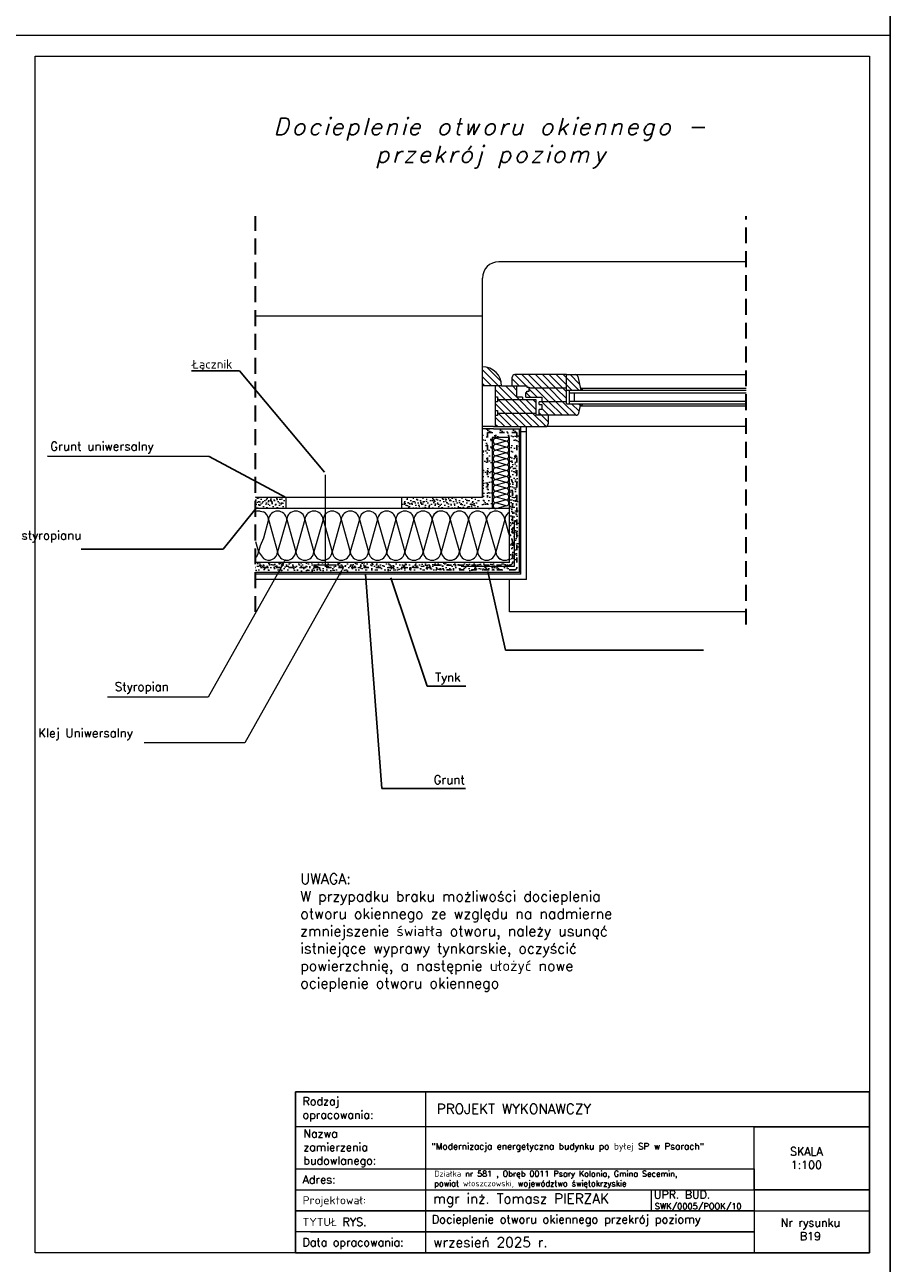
# Model space of a CAD drawing. Header units: millimetres. Extents: x 107252 to 132489, y 44218 to 60710.
# Tile 63 of 72: x 128314 to 130389, y 50133 to 53103. Entities that reach past the tile are written whole.
import ezdxf

# ---------------------------------------------------------------- set-up
doc = ezdxf.new("R2010")
doc.units = ezdxf.units.MM
for name, pattern in [('ACAD_ISO02W100', [15, 12, -3]), ('ACAD_ISO03W100', [30, 12, -18]), ('DASHED', [19.05, 12.7, -6.35])]:
    doc.linetypes.add(name, pattern=pattern)
for name, color, linetype, lineweight in [('cienka', 3, 'Continuous', 18), ('Kreskowanie', 7, 'Continuous', 9), ('opis', 251, 'Continuous', 15), ('opisy', 4, 'Continuous', 18), ('przerywa', 100, 'ACAD_ISO02W100', 5), ('PRZERYWANA', 2, 'DASHED', 30), ('siatka', 30, 'ACAD_ISO03W100', 25), ('wypełnienie', 130, 'Continuous', 0)]:
    doc.layers.add(name, color=color, linetype=linetype, lineweight=lineweight)
doc.styles.add('DETAL', font='simplex.shx', dxfattribs={"height": 5})
doc.styles.add('KASIA', font='romans.shx', dxfattribs={"height": 20})
doc.styles.get("Standard").update_dxf_attribs({"font": 'GOTHIC.TTF'})
doc.styles.add('tekst', font='segoeui.ttf', dxfattribs={"height": 20})
doc.dimstyles.new('ISO-25', dxfattribs={"dimtxt": 2.5, "dimasz": 2.5, "dimexe": 1.25, "dimexo": 0.625, "dimtad": 1, "dimtxsty": 'Standard', "dimcen": 2.5, "dimadec": 0, "dimazin": 0, "dimtfac": 1, "dimtmove": 0, "dimatfit": 3, "dimfxl": 1, "dimarcsym": 0})
pattern_1 = [(37.5, (124823.357, 51501.902), (-0.62401, 19.087116), [0, -15.05712, 0, -16.8402, 0, -16.09725]), (7.5, (124823.357, 51501.902), (17.53141, 27.95618), [0, -8.12292, 0, -13.57122, 0, -5.20065]), (327.5, (124811.173, 51501.902), (30.8487, 0.05605), [0, -4.953, 0, -17.8308, 0, -23.2791]), (317.5, (124811.173, 51501.902), (29.7787, 8.69424), [0, -2.4765, 0, -11.68908, 0, -13.3731])]
pattern_2 = [(45, (131454.602, 49402.4135), (8.75575, -2.918583), [0, -8.255])]
pattern_3 = [(315, (124823.357, 51501.902), (8.27315, 8.27315), [])]

msp = doc.modelspace()

# ---------------------------------------------------------------- hatches: boundary and pattern name
at = {"layer": 'cienka', "true_color": 0x000000}
h = msp.add_hatch(dxfattribs=at)
h.set_pattern_fill('AR-SAND', color=18, scale=0.39, style=0)
h.set_pattern_definition(pattern_1)
h.paths.add_polyline_path([(129499.55, 52070.462), (129476.15, 52070.462), (129476.15, 52113.127), (129434.55, 52113.127), (129434.55, 51942.811), (129410.984, 51942.811), (129410.984, 51968.811), (129411.15, 51968.811), (129411.15, 52070.812), (129411.15, 52133.927), (129437.15, 52133.927), (129499.55, 52133.927)])
at = {"layer": 'cienka', "lineweight": 20, "true_color": 0x000000}
h = msp.add_hatch(dxfattribs=at)
h.set_pattern_fill('DOTS', color=18, scale=5.2, angle=315, style=0)
h.set_pattern_definition([(45, (127274.8845, 56481.213), (8.75575, -2.918583), [0, -8.255])])
h.paths.add_polyline_path([(129476.15, 51812.811), (129476.15, 52070.812), (129495.65, 52070.812), (129495.65, 51812.811)])
at = {"layer": 'cienka', "true_color": 0x000000}
h = msp.add_hatch(dxfattribs=at)
h.set_pattern_fill('AR-SAND', color=18, scale=0.39, style=0)
h.set_pattern_definition(pattern_1)
h.paths.add_polyline_path([(129476.15, 51812.811), (129476.15, 52070.812), (129495.65, 52070.812), (129495.65, 51812.811)])
at = {"layer": 'cienka', "lineweight": 20, "true_color": 0x000000}
h = msp.add_hatch(dxfattribs=at)
h.set_pattern_fill('DOTS', color=18, scale=5.2, angle=315, style=0)
h.set_pattern_definition(pattern_2)
edge = h.paths.add_edge_path()
edge.add_line((128867.158, 51943.142), (128867.158, 51968.991))
edge.add_line((128867.158, 51968.991), (128927.519, 51968.991))
edge.add_arc((128925.604, 51956.094), 13.038, -83.441068, 81.554213, ccw=False)
edge.add_line((128927.093, 51943.142), (128867.158, 51943.142))
at = {"layer": 'cienka', "true_color": 0x000000}
h = msp.add_hatch(dxfattribs=at)
h.set_pattern_fill('AR-SAND', color=18, scale=0.39, style=0)
h.set_pattern_definition(pattern_1)
edge = h.paths.add_edge_path()
edge.add_line((128867.158, 51943.142), (128867.158, 51968.991))
edge.add_line((128867.158, 51968.991), (128927.519, 51968.991))
edge.add_arc((128925.604, 51956.094), 13.038, -83.441068, 81.554213, ccw=False)
edge.add_line((128927.093, 51943.142), (128867.158, 51943.142))
at = {"layer": 'cienka', "lineweight": 20, "true_color": 0x000000}
h = msp.add_hatch(dxfattribs=at)
h.set_pattern_fill('DOTS', color=18, scale=5.2, angle=315, style=0)
h.set_pattern_definition(pattern_2)
h.paths.add_polyline_path([(129397.392, 51968.811, -0.70087111), (129396.378, 51942.811), (129228.648, 51942.811, -0.72327724), (129227.493, 51968.811)])
at = {"layer": 'cienka', "true_color": 0x000000}
h = msp.add_hatch(dxfattribs=at)
h.set_pattern_fill('AR-SAND', color=18, scale=0.39, style=0)
h.set_pattern_definition(pattern_1)
h.paths.add_polyline_path([(129397.392, 51968.811, -0.70087111), (129396.378, 51942.811), (129228.648, 51942.811, -0.72327724), (129227.493, 51968.811)])
at = {"layer": 'cienka', "lineweight": 20, "true_color": 0x000000}
h = msp.add_hatch(dxfattribs=at)
h.set_pattern_fill('DOTS', color=18, scale=5.2, angle=315, style=0)
h.set_pattern_definition(pattern_2)
h.paths.add_polyline_path([(128867.158, 51793.311), (128867.158, 51812.811), (129484.073, 51812.811), (129482.946, 51793.311)])
at = {"layer": 'cienka', "true_color": 0x000000}
h = msp.add_hatch(dxfattribs=at)
h.set_pattern_fill('AR-SAND', color=18, scale=0.39, style=0)
h.set_pattern_definition(pattern_1)
h.paths.add_polyline_path([(128867.158, 51793.311), (128867.158, 51812.811), (129484.073, 51812.811), (129482.946, 51793.311)])
at = {"layer": 'Kreskowanie', "true_color": 0x000000}
h = msp.add_hatch(dxfattribs=at)
h.set_pattern_fill('_USER', color=18, scale=11.7, angle=315, style=0, pattern_type=0)
h.set_pattern_definition(pattern_3)
h.paths.add_polyline_path([(129411.009, 52236.627), (129411.009, 52282.636, -0.41421356), (129457.017, 52236.627)])
h = msp.add_hatch(dxfattribs=at)
h.set_pattern_fill('_USER', color=18, scale=11.7, angle=315, style=0, pattern_type=0)
h.set_pattern_definition(pattern_3)
h.paths.add_polyline_path([(129612.347, 52263.864), (129612.347, 52231.364), (129523.248, 52231.364), (129523.248, 52233.864), (129517.703, 52233.864), (129517.703, 52236.627), (129493.592, 52236.627), (129482.347, 52236.627), (129482.347, 52257.364, -0.41421356), (129488.847, 52263.864)])
h = msp.add_hatch(dxfattribs=at)
h.set_pattern_fill('_USER', color=18, scale=11.7, angle=315, style=0, pattern_type=0)
h.set_pattern_definition(pattern_3)
edge = h.paths.add_edge_path()
edge.add_ellipse((129633.175, 52257.364), major_axis=(4.596, -4.596), ratio=1, start_angle=58.20896, end_angle=135)
edge.add_line((129633.175, 52263.864), (129612.347, 52263.864))
edge.add_line((129612.347, 52263.864), (129612.347, 52226.389))
edge.add_line((129612.347, 52226.389), (129647.121, 52226.389))
edge.add_line((129647.121, 52226.389), (129639.503, 52258.849))
h = msp.add_hatch(dxfattribs=at)
h.set_pattern_fill('_USER', color=18, scale=11.7, angle=315, style=0, pattern_type=0)
h.set_pattern_definition(pattern_3)
h.paths.add_polyline_path([(129506.844, 52204.127), (129506.844, 52210.005), (129493.592, 52210.005), (129493.592, 52236.627), (129457.017, 52236.627), (129441.844, 52236.627), (129441.844, 52210.246), (129447.059, 52210.246), (129447.059, 52204.127)])
h = msp.add_hatch(dxfattribs=at)
h.set_pattern_fill('_USER', color=18, scale=11.7, angle=315, style=0, pattern_type=0)
h.set_pattern_definition(pattern_3)
h.paths.add_polyline_path([(129612.347, 52231.364), (129523.248, 52231.364), (129523.248, 52224.224), (129517.703, 52224.224), (129517.703, 52220.609), (129514.847, 52220.609), (129514.847, 52210.005), (129553.145, 52210.005), (129553.145, 52198.864), (129612.347, 52198.864)])
h = msp.add_hatch(dxfattribs=at)
h.set_pattern_fill('_USER', color=18, scale=11.7, angle=315, style=0, pattern_type=0)
h.set_pattern_definition(pattern_3)
h.paths.add_polyline_path([(129539.344, 52204.127), (129447.059, 52204.127), (129447.059, 52198.438), (129441.844, 52198.438), (129441.844, 52177.746), (129447.059, 52177.746), (129447.059, 52171.627), (129539.344, 52171.627)])
h = msp.add_hatch(dxfattribs=at)
h.set_pattern_fill('_USER', color=18, scale=11.7, angle=315, style=0, pattern_type=0)
h.set_pattern_definition(pattern_3)
h.paths.add_polyline_path([(129547.347, 52166.364), (129547.347, 52180.363), (129553.145, 52180.363), (129553.145, 52192.172), (129547.347, 52192.172), (129547.347, 52198.864), (129612.347, 52198.864), (129612.347, 52193.889), (129647.121, 52193.889), (129641.838, 52171.378, -0.34819301), (129635.51, 52166.364)])
h = msp.add_hatch(dxfattribs=at)
h.set_pattern_fill('_USER', color=18, scale=11.7, angle=315, style=0, pattern_type=0)
h.set_pattern_definition(pattern_3)
h.paths.add_polyline_path([(129441.844, 52139.127), (129441.844, 52165.938), (129447.059, 52165.938), (129447.059, 52171.627), (129539.344, 52171.627), (129539.344, 52166.364), (129547.347, 52166.364), (129568.647, 52166.364), (129568.647, 52145.627, -0.41421356), (129562.147, 52139.127)])

# ---------------------------------------------------------------- linework, layer by layer
at = {"layer": 'cienka', "color": 18, "true_color": 0x000000}
for p, q in [((130388.734, 56047.75), (130388.734, 53077.75)), ((130388.734, 53077.75), (130388.734, 56047.75)), ((128288.734, 53077.75), (130388.734, 53077.75)), ((128288.734, 53077.75), (130388.734, 53077.75)), ((130388.734, 53077.75), (130388.734, 50107.75)), ((130388.734, 50107.75), (130388.734, 53077.75)), ((128338.734, 50157.75), (128338.734, 53027.75)), ((128338.734, 53027.75), (130338.734, 53027.75)), ((128338.734, 50157.75), (128338.734, 53027.75)), ((130338.734, 53027.75), (130338.734, 50157.75)), ((130043.285, 52534.311), (129450.15, 52534.311)), ((129411.15, 52404.311), (129411.15, 52495.311)), ((129411.15, 52404.311), (128867.158, 52404.311)), ((129411.15, 52404.311), (128867.158, 52404.311)), ((129411.15, 51968.811), (129411.15, 52404.311)), ((129482.347, 52236.627), (129482.347, 52257.364)), ((129482.347, 52236.627), (129482.347, 52257.364)), ((129612.347, 52263.864), (129488.847, 52263.864)), ((129612.347, 52263.864), (129488.847, 52263.864)), ((129612.347, 52193.889), (129612.347, 52263.864)), ((129612.347, 52263.864), (130043.285, 52263.864)), ((129612.347, 52193.889), (129612.347, 52263.864)), ((129612.347, 52263.864), (130043.285, 52263.864)), ((129639.503, 52258.849), (129647.121, 52226.389)), ((129639.503, 52258.849), (129647.121, 52226.389)), ((129457.017, 52236.627), (129411.009, 52236.627)), ((129457.017, 52236.627), (129411.009, 52236.627)), ((129441.844, 52236.627), (129441.844, 52210.246)), ((129441.844, 52236.627), (129441.844, 52210.246)), ((129441.844, 52229.145), (129441.844, 52139.127)), ((129441.844, 52229.145), (129441.844, 52139.127)), ((129457.017, 52236.627), (129493.592, 52236.627)), ((129457.017, 52236.627), (129493.592, 52236.627)), ((129493.592, 52210.005), (129493.592, 52236.627)), ((129493.592, 52236.627), (129517.703, 52236.627)), ((129493.592, 52210.005), (129493.592, 52236.627)), ((129493.592, 52236.627), (129517.703, 52236.627)), ((129514.847, 52210.005), (129514.847, 52220.609)), ((129514.847, 52220.609), (129517.703, 52220.609)), ((129514.847, 52210.005), (129514.847, 52220.609)), ((129514.847, 52220.609), (129517.703, 52220.609)), ((129517.703, 52236.627), (129517.703, 52233.864)), ((129517.703, 52236.627), (129517.703, 52233.864)), ((129517.703, 52233.864), (129523.248, 52233.864)), ((129517.703, 52233.864), (129523.248, 52233.864)), ((129517.703, 52224.224), (129523.248, 52224.224)), ((129517.703, 52220.609), (129517.703, 52224.224)), ((129517.703, 52224.224), (129523.248, 52224.224)), ((129517.703, 52220.609), (129517.703, 52224.224)), ((129523.248, 52233.864), (129523.248, 52231.454)), ((129523.248, 52233.864), (129523.248, 52231.454)), ((129612.347, 52231.364), (129523.248, 52231.364)), ((129523.248, 52224.224), (129523.248, 52231.364)), ((129612.347, 52231.364), (129523.248, 52231.364)), ((129523.248, 52224.224), (129523.248, 52231.364)), ((129612.347, 52226.389), (129738.625, 52226.389)), ((129612.347, 52226.389), (129738.625, 52226.389)), ((129618.796, 52226.389), (129618.796, 52193.889)), ((129618.796, 52226.389), (129618.796, 52193.889)), ((129618.796, 52219.889), (129738.625, 52219.889)), ((129618.796, 52219.889), (129738.625, 52219.889)), ((129631.847, 52200.389), (129631.847, 52219.889)), ((129631.847, 52200.389), (129631.847, 52219.889)), ((129645.901, 52231.589), (129738.625, 52231.589)), ((129645.901, 52231.589), (129738.625, 52231.589)), ((129738.625, 52231.589), (130043.285, 52231.589)), ((129738.625, 52231.589), (130043.285, 52231.589)), ((129738.625, 52226.389), (130043.285, 52226.389)), ((129738.625, 52226.389), (130043.285, 52226.389)), ((129738.625, 52219.889), (130043.285, 52219.889)), ((129738.625, 52219.889), (130043.285, 52219.889)), ((129441.844, 52210.246), (129447.059, 52210.246)), ((129441.844, 52198.438), (129441.844, 52177.746)), ((129447.059, 52198.438), (129441.844, 52198.438)), ((129441.844, 52198.438), (129441.844, 52177.746)), ((129447.059, 52198.438), (129441.844, 52198.438)), ((129447.059, 52210.246), (129447.059, 52198.438)), ((129447.059, 52204.127), (129539.344, 52204.127)), ((129447.059, 52204.127), (129539.344, 52204.127)), ((129506.844, 52210.005), (129493.592, 52210.005)), ((129506.844, 52210.005), (129493.592, 52210.005)), ((129506.844, 52210.005), (129506.844, 52204.127)), ((129506.844, 52210.005), (129506.844, 52204.127)), ((129514.847, 52210.005), (129553.145, 52210.005)), ((129514.847, 52210.005), (129553.145, 52210.005)), ((129539.344, 52204.127), (129539.344, 52171.627)), ((129539.344, 52204.127), (129539.344, 52171.627)), ((129612.347, 52198.864), (129547.347, 52198.864)), ((129547.347, 52192.172), (129547.347, 52198.864)), ((129612.347, 52198.864), (129547.347, 52198.864)), ((129547.347, 52192.172), (129547.347, 52198.864)), ((129547.347, 52192.172), (129553.145, 52192.172)), ((129547.347, 52192.172), (129553.145, 52192.172)), ((129553.145, 52210.005), (129553.145, 52198.864)), ((129553.145, 52210.005), (129553.145, 52198.864)), ((129553.145, 52192.172), (129553.145, 52180.363)), ((129553.145, 52192.172), (129553.145, 52180.363)), ((129612.347, 52193.889), (129738.625, 52193.889)), ((129612.347, 52193.889), (129738.625, 52193.889)), ((129618.796, 52200.389), (129738.625, 52200.389)), ((129618.796, 52200.389), (129738.625, 52200.389)), ((129641.838, 52171.378), (129647.121, 52193.889)), ((129641.838, 52171.378), (129647.121, 52193.889)), ((129645.901, 52188.689), (129738.625, 52188.689)), ((129645.901, 52188.689), (129738.625, 52188.689)), ((129738.625, 52200.389), (130043.285, 52200.389)), ((129738.625, 52200.389), (130043.285, 52200.389)), ((129738.625, 52193.889), (130043.285, 52193.889)), ((129738.625, 52193.889), (130043.285, 52193.889)), ((129738.625, 52188.689), (130043.285, 52188.689)), ((129738.625, 52188.689), (130043.285, 52188.689)), ((129441.844, 52177.746), (129447.059, 52177.746)), ((129441.844, 52177.746), (129447.059, 52177.746)), ((129447.059, 52165.938), (129441.844, 52165.938)), ((129447.059, 52165.938), (129441.844, 52165.938)), ((129447.059, 52177.746), (129447.059, 52165.938)), ((129447.059, 52177.746), (129447.059, 52165.938)), ((129447.059, 52171.627), (129539.344, 52171.627)), ((129447.059, 52171.627), (129539.344, 52171.627)), ((129547.347, 52166.364), (129547.347, 52180.363)), ((129553.145, 52180.363), (129547.347, 52180.363)), ((129547.347, 52166.364), (129547.347, 52180.363)), ((129553.145, 52180.363), (129547.347, 52180.363)), ((129635.51, 52166.364), (129547.347, 52166.364)), ((129635.51, 52166.364), (129547.347, 52166.364)), ((129437.15, 52139.127), (129562.147, 52139.127)), ((129437.15, 52139.127), (129562.147, 52139.127)), ((129437.15, 52133.927), (129503.45, 52133.927)), ((129503.45, 52127.73), (129516.273, 52127.73)), ((130043.285, 52139.127), (129558.612, 52139.127)), ((130043.285, 52139.127), (129558.612, 52139.127)), ((129476.15, 52113.127), (129434.55, 52113.127)), ((129033.673, 52023.399), (129033.673, 51807.058)), ((128867.158, 51970.333), (128868.68, 51968.811)), ((128867.158, 51970.333), (128868.68, 51968.811)), ((129410.984, 51968.811), (128867.158, 51968.811)), ((129411.15, 51968.811), (128867.158, 51968.811)), ((128940.486, 51942.811), (128940.486, 51968.811)), ((129217.794, 51942.811), (129217.794, 51968.811)), ((129476.15, 51942.811), (128867.158, 51942.811)), ((129476.15, 51942.811), (128867.158, 51942.811)), ((129487.502, 51804.198), (129487.502, 51913.758)), ((129476.15, 51812.811), (128867.158, 51812.811)), ((129476.15, 51812.811), (128867.158, 51812.811)), ((129061.386, 51807.058), (129005.961, 51807.058)), ((129363.612, 51804.198), (129487.502, 51804.198)), ((129499.55, 51789.411), (128867.158, 51789.411)), ((129503.45, 51785.511), (128867.158, 51785.511)), ((129516.45, 51772.511), (128867.158, 51772.511)), ((130043.285, 51694.511), (129476.15, 51694.511)), ((129815.713, 50309.497), (129815.713, 50259.148)), ((130026.734, 50258.516), (130338.734, 50258.516)), ((130338.734, 50157.75), (128338.734, 50157.75))]:
    msp.add_line(p, q, dxfattribs=at)
at = {"layer": 'cienka', "color": 18, "lineweight": 20, "true_color": 0x000000}
for p, q in [((129539.344, 52171.627), (129539.344, 52166.364)), ((129539.344, 52171.627), (129539.344, 52166.364)), ((129547.347, 52166.364), (129539.344, 52166.364)), ((129547.347, 52166.364), (129539.344, 52166.364)), ((129568.647, 52166.364), (129568.647, 52145.627)), ((129568.647, 52166.364), (129568.647, 52145.627)), ((129437.15, 52139.127), (129411.15, 52139.127)), ((129437.15, 52139.127), (129411.15, 52139.127)), ((129437.15, 52133.927), (129411.15, 52133.927)), ((129499.55, 51789.411), (129499.55, 52133.927)), ((129503.45, 51785.511), (129503.45, 52139.127)), ((129516.45, 51772.511), (129516.45, 52139.127)), ((129434.55, 52113.127), (129434.55, 51942.811)), ((129476.15, 51812.811), (129476.15, 52113.127)), ((129411.15, 52070.812), (129411.15, 51975.543)), ((129411.15, 52070.812), (129411.15, 51968.811)), ((129476.15, 51694.511), (129476.15, 51772.511))]:
    msp.add_line(p, q, dxfattribs=at)
at = {"layer": 'cienka', "color": 18, "true_color": 0x000000}
for centre, radius, start, end in [((129450.15, 52495.311), 39, 90, 180), ((129488.847, 52257.364), 6.5, 90, 180), ((129488.847, 52257.364), 6.5, 90, 180), ((129633.175, 52257.364), 6.5, 13.20896, 90), ((129633.175, 52257.364), 6.5, 13.20896, 90), ((129643.947, 52223.385), 8.434, 20.868715, 76.604187), ((129643.947, 52223.385), 8.434, 20.868715, 76.604187), ((129643.947, 52196.894), 8.434, 283.395813, 339.131285), ((129643.947, 52196.894), 8.434, 283.395813, 339.131285), ((129635.51, 52172.864), 6.5, 270, 346.79104), ((129635.51, 52172.864), 6.5, 270, 346.79104), ((129562.147, 52145.627), 6.5, 270, 0), ((129562.147, 52145.627), 6.5, 270, 0)]:
    msp.add_arc(centre, radius, start, end, dxfattribs=at)
at = {"layer": 'cienka', "color": 18, "lineweight": 20, "true_color": 0x000000}
msp.add_arc((129411.009, 52236.627), 46.009, 0, 90, dxfattribs=at)
msp.add_arc((129411.009, 52236.627), 46.009, 0, 90, dxfattribs=at)
at = {"layer": 'Kreskowanie', "color": 18, "true_color": 0x000000}
for p, q in [((129450.61, 52113.127), (129442.98, 52110.996)), ((129450.61, 52113.127), (129442.98, 52110.996)), ((129468.203, 52103.954), (129442.98, 52110.996)), ((129468.203, 52103.954), (129442.98, 52110.996)), ((129468.203, 52103.954), (129442.98, 52096.912)), ((129468.203, 52103.954), (129442.98, 52096.912)), ((129468.203, 52089.87), (129442.98, 52096.912)), ((129468.203, 52089.87), (129442.98, 52096.912)), ((129468.203, 52089.87), (129442.98, 52082.828)), ((129468.203, 52089.87), (129442.98, 52082.828)), ((129468.203, 52075.785), (129442.98, 52082.828)), ((129468.203, 52075.785), (129442.98, 52082.828)), ((129468.203, 52075.785), (129442.98, 52068.743)), ((129468.203, 52075.785), (129442.98, 52068.743)), ((129468.203, 52061.701), (129442.98, 52068.743)), ((129468.203, 52061.701), (129442.98, 52068.743)), ((129468.203, 52061.701), (129442.98, 52054.659)), ((129468.203, 52061.701), (129442.98, 52054.659)), ((129468.203, 52047.617), (129442.98, 52054.659)), ((129468.203, 52047.617), (129442.98, 52054.659)), ((129468.203, 52047.617), (129442.98, 52040.574)), ((129468.203, 52047.617), (129442.98, 52040.574)), ((129468.203, 52033.532), (129442.98, 52040.574)), ((129468.203, 52033.532), (129442.98, 52040.574)), ((129468.203, 52033.532), (129442.98, 52026.49)), ((129468.203, 52033.532), (129442.98, 52026.49)), ((129468.203, 52019.448), (129442.98, 52026.49)), ((129468.203, 52019.448), (129442.98, 52026.49)), ((129468.203, 52019.448), (129442.98, 52012.405)), ((129468.203, 52019.448), (129442.98, 52012.405)), ((129468.203, 52005.363), (129442.98, 52012.405)), ((129468.203, 52005.363), (129442.98, 52012.405)), ((129468.203, 52005.363), (129442.98, 51998.321)), ((129468.203, 52005.363), (129442.98, 51998.321)), ((129468.203, 51991.279), (129442.98, 51998.321)), ((129468.203, 51991.279), (129442.98, 51998.321)), ((129468.203, 51991.279), (129442.98, 51984.237)), ((129468.203, 51991.279), (129442.98, 51984.237)), ((129468.203, 51977.194), (129442.98, 51984.237)), ((129468.203, 51977.194), (129442.98, 51984.237)), ((129468.203, 51977.194), (129442.98, 51970.152)), ((129468.203, 51977.194), (129442.98, 51970.152)), ((129468.203, 51963.11), (129442.98, 51970.152)), ((129468.203, 51963.11), (129442.98, 51970.152)), ((129468.203, 51963.11), (129442.98, 51956.068)), ((129468.203, 51963.11), (129442.98, 51956.068)), ((129468.203, 51949.026), (129442.98, 51956.068)), ((129468.203, 51949.026), (129442.98, 51941.983)), ((128878.094, 51936.213), (128885.709, 51934.517)), ((128878.094, 51936.213), (128885.709, 51934.517)), ((128898.208, 51916.686), (128885.709, 51871.919)), ((128898.208, 51916.686), (128885.709, 51871.919)), ((128898.208, 51916.686), (128919.995, 51838.652)), ((128898.208, 51916.686), (128919.995, 51838.652)), ((128941.782, 51916.686), (128919.995, 51838.652)), ((128941.782, 51916.686), (128919.995, 51838.652)), ((128941.782, 51916.686), (128963.569, 51838.652)), ((128941.782, 51916.686), (128963.569, 51838.652)), ((128985.356, 51916.686), (128963.569, 51838.652)), ((128985.356, 51916.686), (128963.569, 51838.652)), ((128985.356, 51916.686), (129007.143, 51838.652)), ((128985.356, 51916.686), (129007.143, 51838.652)), ((129028.929, 51916.686), (129007.143, 51838.652)), ((129028.929, 51916.686), (129007.143, 51838.652)), ((129028.929, 51916.686), (129050.716, 51838.652)), ((129028.929, 51916.686), (129050.716, 51838.652)), ((129072.503, 51916.686), (129050.716, 51838.652)), ((129072.503, 51916.686), (129050.716, 51838.652)), ((129072.503, 51916.686), (129094.29, 51838.652)), ((129072.503, 51916.686), (129094.29, 51838.652)), ((129116.077, 51916.686), (129094.29, 51838.652)), ((129116.077, 51916.686), (129094.29, 51838.652)), ((129116.077, 51916.686), (129137.864, 51838.652)), ((129116.077, 51916.686), (129137.864, 51838.652)), ((129159.65, 51916.686), (129137.864, 51838.652)), ((129159.65, 51916.686), (129137.864, 51838.652)), ((129159.65, 51916.686), (129181.437, 51838.652)), ((129159.65, 51916.686), (129181.437, 51838.652)), ((129203.224, 51916.686), (129181.437, 51838.652)), ((129203.224, 51916.686), (129181.437, 51838.652)), ((129203.224, 51916.686), (129225.011, 51838.652)), ((129203.224, 51916.686), (129225.011, 51838.652)), ((129246.798, 51916.686), (129225.011, 51838.652)), ((129246.798, 51916.686), (129225.011, 51838.652)), ((129246.798, 51916.686), (129268.585, 51838.652)), ((129246.798, 51916.686), (129268.585, 51838.652)), ((129290.372, 51916.686), (129268.585, 51838.652)), ((129290.372, 51916.686), (129268.585, 51838.652)), ((129290.372, 51916.686), (129312.158, 51838.652)), ((129290.372, 51916.686), (129312.158, 51838.652)), ((129333.962, 51916.495), (129312.12, 51838.262)), ((129333.962, 51916.495), (129355.749, 51838.46)), ((129333.962, 51916.495), (129355.749, 51838.46)), ((129377.535, 51916.495), (129355.749, 51838.46)), ((129377.535, 51916.495), (129355.749, 51838.46)), ((129377.535, 51916.495), (129399.322, 51838.46)), ((129377.535, 51916.495), (129399.322, 51838.46)), ((129421.109, 51916.495), (129399.322, 51838.46)), ((129421.109, 51916.495), (129399.322, 51838.46)), ((129421.109, 51916.495), (129442.896, 51838.46)), ((129421.109, 51916.495), (129442.896, 51838.46)), ((129464.683, 51916.495), (129442.896, 51838.46)), ((129464.683, 51916.495), (129442.896, 51838.46)), ((129464.683, 51916.495), (129473.814, 51883.788)), ((129464.683, 51916.495), (129476.15, 51875.422)), ((128867.158, 51863.405), (128874.069, 51838.652)), ((128867.158, 51863.405), (128874.069, 51838.652)), ((128885.709, 51871.919), (128878.094, 51853.068)), ((128885.709, 51871.919), (128878.094, 51853.068)), ((128878.094, 51853.068), (128874.069, 51838.652)), ((128878.094, 51853.068), (128874.069, 51838.652)), ((128874.069, 51838.652), (128885.709, 51822.674)), ((128874.069, 51838.652), (128885.709, 51822.674))]:
    msp.add_line(p, q, dxfattribs=at)
for centre, radius, start, end in [((129443.618, 52103.954), 7.071, 95.182812, 264.817188), ((129443.618, 52103.954), 7.071, 95.182812, 264.817188), ((129443.618, 52089.87), 7.071, 95.182812, 264.817188), ((129443.618, 52089.87), 7.071, 95.182812, 264.817188), ((129443.618, 52118.039), 7.071, 223.996739, 264.817188), ((129467.564, 52110.996), 7.071, 275.182812, 17.535347), ((129467.564, 52096.912), 7.071, 275.182812, 84.817188), ((129443.618, 52075.785), 7.071, 95.182812, 264.817188), ((129443.618, 52075.785), 7.071, 95.182812, 264.817188), ((129443.618, 52061.701), 7.071, 95.182812, 264.817188), ((129443.618, 52061.701), 7.071, 95.182812, 264.817188), ((129467.564, 52082.828), 7.071, 275.182812, 84.817188), ((129467.564, 52068.743), 7.071, 275.182812, 84.817188), ((129443.618, 52047.617), 7.071, 95.182812, 264.817188), ((129443.618, 52047.617), 7.071, 95.182812, 264.817188), ((129443.618, 52033.532), 7.071, 95.182812, 264.817188), ((129443.618, 52033.532), 7.071, 95.182812, 264.817188), ((129467.564, 52054.659), 7.071, 275.182812, 84.817188), ((129467.564, 52040.574), 7.071, 275.182812, 84.817188), ((129443.618, 52019.448), 7.071, 95.182812, 264.817188), ((129443.618, 52019.448), 7.071, 95.182812, 264.817188), ((129443.618, 52005.363), 7.071, 95.182812, 264.817188), ((129443.618, 52005.363), 7.071, 95.182812, 264.817188), ((129467.564, 52026.49), 7.071, 275.182812, 84.817188), ((129467.564, 52012.405), 7.071, 275.182812, 84.817188), ((129467.564, 51998.321), 7.071, 275.182812, 84.817188), ((129443.618, 51991.279), 7.071, 95.182812, 264.817188), ((129443.618, 51991.279), 7.071, 95.182812, 264.817188), ((129443.618, 51977.194), 7.071, 95.182812, 264.817188), ((129443.618, 51977.194), 7.071, 95.182812, 264.817188), ((129467.564, 51984.237), 7.071, 275.182812, 84.817188), ((129467.564, 51970.152), 7.071, 275.182812, 84.817188), ((129443.618, 51963.11), 7.071, 95.182812, 264.817188), ((129443.618, 51963.11), 7.071, 95.182812, 264.817188), ((129443.618, 51949.026), 7.071, 95.182812, 264.817188), ((129467.564, 51956.068), 7.071, 275.182812, 84.817188), ((128874.069, 51914.71), 21.876, 79.39782, 108.415665), ((128874.069, 51914.71), 21.876, 79.39782, 108.415665), ((128876.421, 51914.71), 21.876, 5.182812, 64.876456), ((128876.421, 51914.71), 21.876, 5.182812, 64.876456), ((128919.995, 51914.71), 21.876, 5.182812, 174.817188), ((128919.995, 51914.71), 21.876, 5.182812, 174.817188), ((128963.569, 51914.71), 21.876, 5.182812, 174.817188), ((128963.569, 51914.71), 21.876, 5.182812, 174.817188), ((129007.143, 51914.71), 21.876, 5.182812, 174.817188), ((129007.143, 51914.71), 21.876, 5.182812, 174.817188), ((129050.716, 51914.71), 21.876, 5.182812, 174.817188), ((129050.716, 51914.71), 21.876, 5.182812, 174.817188), ((129094.29, 51914.71), 21.876, 5.182812, 174.817188), ((129094.29, 51914.71), 21.876, 5.182812, 174.817188), ((129137.864, 51914.71), 21.876, 5.182812, 174.817188), ((129137.864, 51914.71), 21.876, 5.182812, 174.817188), ((129181.437, 51914.71), 21.876, 5.182812, 174.817188), ((129181.437, 51914.71), 21.876, 5.182812, 174.817188), ((129225.011, 51914.71), 21.876, 5.182812, 174.817188), ((129225.011, 51914.71), 21.876, 5.182812, 174.817188), ((129268.585, 51914.71), 21.876, 5.182812, 174.817188), ((129268.585, 51914.71), 21.876, 5.182812, 174.817188), ((129312.158, 51914.71), 21.876, 79.39782, 174.817188), ((129312.158, 51914.71), 21.876, 4.680099, 174.817188), ((129355.749, 51914.519), 21.876, 5.182812, 174.817188), ((129355.749, 51914.519), 21.876, 5.182812, 174.817188), ((129399.322, 51914.519), 21.876, 5.182812, 174.817188), ((129399.322, 51914.519), 21.876, 5.182812, 174.817188), ((129442.896, 51914.519), 21.876, 5.182812, 174.817188), ((129442.896, 51914.519), 21.876, 5.182812, 174.817188), ((129486.47, 51914.519), 21.876, 118.145695, 174.817188), ((129486.47, 51914.519), 21.876, 125.344698, 174.817188), ((128852.282, 51840.628), 21.876, 312.843885, 354.817188), ((128852.282, 51840.628), 21.876, 312.843885, 354.817188), ((128898.208, 51840.628), 21.876, 235.156276, 354.817188), ((128898.208, 51840.628), 21.876, 235.156276, 354.817188), ((128941.782, 51840.628), 21.876, 185.182812, 354.817188), ((128941.782, 51840.628), 21.876, 185.182812, 354.817188), ((128985.356, 51840.628), 21.876, 185.182812, 354.817188), ((128985.356, 51840.628), 21.876, 185.182812, 354.817188), ((129028.929, 51840.628), 21.876, 185.182812, 354.817188), ((129028.929, 51840.628), 21.876, 185.182812, 354.817188), ((129072.503, 51840.628), 21.876, 185.182812, 354.817188), ((129072.503, 51840.628), 21.876, 185.182812, 354.817188), ((129116.077, 51840.628), 21.876, 185.182812, 354.817188), ((129116.077, 51840.628), 21.876, 185.182812, 354.817188), ((129159.65, 51840.628), 21.876, 185.182812, 354.817188), ((129159.65, 51840.628), 21.876, 185.182812, 354.817188), ((129203.224, 51840.628), 21.876, 185.182812, 354.817188), ((129203.224, 51840.628), 21.876, 185.182812, 354.817188), ((129246.798, 51840.628), 21.876, 185.182812, 354.817188), ((129246.798, 51840.628), 21.876, 185.182812, 354.817188), ((129290.372, 51840.628), 21.876, 185.182812, 354.817188), ((129290.372, 51840.628), 21.876, 185.182812, 354.817188), ((129333.962, 51840.437), 21.876, 185.182812, 354.817188), ((129333.962, 51840.437), 21.876, 235.156276, 354.817188), ((129377.535, 51840.437), 21.876, 185.182812, 354.817188), ((129377.535, 51840.437), 21.876, 185.182812, 354.817188), ((129421.109, 51840.437), 21.876, 185.182812, 354.817188), ((129421.109, 51840.437), 21.876, 185.182812, 354.817188), ((129464.683, 51840.437), 21.876, 185.182812, 294.671644), ((129464.683, 51840.437), 21.876, 185.182812, 301.614153)]:
    msp.add_arc(centre, radius, start, end, dxfattribs=at)
at = {"layer": 'opis', "color": 18, "true_color": 0x000000}
for p, q in [((128929.703, 51804.746), (128753.105, 51490.403)), ((129067.796, 51783.674), (128841.236, 51380.4)), ((128753.105, 51490.403), (128511.737, 51490.403)), ((128841.236, 51380.4), (128599.868, 51380.4))]:
    msp.add_line(p, q, dxfattribs=at)
for points in [[(128926.796, 51806.378), (128939.499, 51822.182), (128932.609, 51803.113)], [(129064.89, 51785.307), (129077.592, 51801.111), (129070.702, 51782.042)]]:
    msp.add_solid(points, dxfattribs=at)
at = {"layer": 'opisy', "color": 18, "linetype": 'Continuous', "lineweight": 0, "true_color": 0x000000, "flags": 128}
for points in [[(128963.024, 50157.75), (128963.024, 50544.047), (129274.313, 50544.013), (129274.313, 50157.716)], [(130062.734, 50460.047), (130338.734, 50460.047), (130338.734, 50308.864), (130062.734, 50308.864)]]:
    msp.add_lwpolyline(points, close=True, dxfattribs=at)
for points in [[(128963.024, 50544.03), (130338.734, 50544.03), (130338.734, 50460.047), (128963.024, 50460.047)], [(130002.734, 50544.03), (130338.734, 50544.03)], [(128963.024, 50359.264), (130062.734, 50359.264), (130062.734, 50208.116), (128963.024, 50208.116)], [(128963.024, 50308.864), (130062.734, 50308.864), (130062.734, 50258.516), (128963.024, 50258.516)], [(130002.734, 50308.864), (130338.734, 50308.864)], [(128963.024, 50258.516), (130062.734, 50258.516), (130062.734, 50208.133), (128963.024, 50208.133)], [(128999.024, 50208.133), (130062.734, 50208.133), (130062.734, 50157.75), (128999.024, 50157.75)]]:
    msp.add_lwpolyline(points, dxfattribs=at)
at = {"layer": 'opisy', "color": 18, "lineweight": 25, "true_color": 0x000000}
msp.add_lwpolyline([(128963.024, 50544.03), (130338.734, 50544.03), (130338.734, 50157.75), (128963.024, 50157.75)], close=True, dxfattribs=at)
at = {"layer": 'PRZERYWANA', "color": 18, "ltscale": 3, "true_color": 0x000000}
for p, q in [((128867.158, 51694.492), (128867.158, 52643.35)), ((130043.285, 51664.336), (130043.285, 52643.35))]:
    msp.add_line(p, q, dxfattribs=at)
at = {"layer": 'siatka', "color": 18, "true_color": 0x000000}
for p, q in [((129493.67, 52124.827), (129422.85, 52124.827)), ((129422.85, 52124.827), (129422.85, 51968.811)), ((129493.67, 52124.827), (129493.67, 51801.957)), ((129483.27, 51985.152), (129483.27, 51813.603)), ((129288.025, 51801.111), (128867.158, 51801.111)), ((129311.937, 51795.457), (129288.025, 51801.111)), ((129294.767, 51807.103), (129476.77, 51807.103)), ((129487.17, 51795.457), (129311.937, 51795.457))]:
    msp.add_line(p, q, dxfattribs=at)
for centre in [(129476.77, 51813.603), (129487.17, 51801.957)]:
    msp.add_arc(centre, 6.5, 270, 0, dxfattribs=at)
at = {"layer": 'wypełnienie', "color": 18, "true_color": 0x000000}
for p, q in [((129441.844, 52210.246), (129447.059, 52210.246)), ((129447.059, 52210.246), (129447.059, 52198.438))]:
    msp.add_line(p, q, dxfattribs=at)

# ---------------------------------------------------------------- texts
at = {"layer": 'cienka', "color": 18, "linetype": 'Continuous', "true_color": 0x000000, "insert": (128288.734, 52945.535), "char_height": 40, "width": 2147.20703, "attachment_point": 1, "style": 'tekst'}
msp.add_mtext('\\A1;\\pxi18.0745,qc;{\\fTimes New Roman|b0|i0|c238|p18;\\Q15;\\T1.2;\\P\\pi3.528;\\Fromans|c238;Docieplenie otworu okiennego - \\Pprzekrój poziomy\\H1.0317x; }', dxfattribs=at)
at = {"layer": 'opis', "color": 18, "true_color": 0x000000, "char_height": 20.8, "style": 'DETAL'}
for s, insert, attachment_point in [('{\\Fromans|c238;Łączni\\fms sans serif|b0|i0|c238|p0;k}', (128715.302, 52273.16), 7), ('{\\Fromans|c238;Grunt uniwersalny }', (128374.77, 52074.657), 7), ('\\pxql;Klej do styropianu ', (128463.443, 51861.064), 9), ('Tynk ', (129297.741, 51520.692), 7), ('Styropian', (128529.597, 51498.061), 7), ('\\pxql;Klej Uniwersalny ', (128586.863, 51387.018), 9), ('\\pxqr;{\\C6;Grunt}', (129294.032, 51281.951), 7)]:
    msp.add_mtext(s, dxfattribs=dict(at, insert=insert, attachment_point=attachment_point))
at = {"layer": 'opisy', "color": 18, "linetype": 'Continuous', "lineweight": 0, "true_color": 0x000000, "attachment_point": 4, "style": 'KASIA'}
for s, insert, char_height, width in [('\\A1;{\\H0.80952x;Rodzaj opracowania:}', (128979.85, 50501.761), 24, 141.54434), ('\\A1;\\pxql;PROJEKT WYKONAWCZY', (129301.201, 50502.841), 24, 946.31605), ('\\A1;\\pxql;{\\H0.80952x;Nazwa \\Pzamierzenia\\Pbudowlanego:}', (128981.668, 50408.063), 24, 141.54434), ('\\A1;\\pxsm1.5;"Modernizacja energetyczna budynku po byłej SP w Psarach"', (129288.31, 50410.563), 15.6, 766.2055), ('\\A1;\\pxqc;{\\H0.80952x;SKALA\\P1:100}', (129813.738, 50384.847), 24, 747.85817), ('\\A1;\\pxql;{\\H0.80952x;Adres:}', (128979.85, 50333.368), 24, 141.54434), ('\\A1;Działka nr 581 , Obręb 0011 Psary Kolonia, Gmina Secemin,\\Ppowiat włoszczowski, województwo świętokrzyskie', (129295.42, 50333.427), 14, 756.99257), ('\\A1;\\pxql;{\\H0.80952x;Projektował:}', (128979.85, 50280.89), 24, 747.85817), ('\\A1;mgr inż. Tomasz PIERZAK', (129292.692, 50283.581), 24, 747.85817), ('\\A1;UPR. BUD.', (129822.223, 50297.331), 19.2, 598.28653), ('\\A1;SWK/0005/POOK/10', (129824.229, 50267.039), 14.4, 448.7149), ('\\A1;\\pxql;{\\H0.80952x;TYTUŁ RYS.}', (128979.85, 50231.685), 24, 747.85817), ('\\A1;Docieplenie otworu okiennego przekrój poziomy ', (129289.416, 50234.915), 20, 747.85817), ('\\A1;\\pxqc;{\\H0.80952x;Nr rysunku\\PB19}', (129823.365, 50213.83), 24, 747.85817), ('\\A1;wrzesień 2025 r.', (129292.692, 50182.971), 24, 747.85817), ('\\A1;\\pxql;{\\H0.80952x;Data opracowania:}', (128979.85, 50179.647), 24, 747.85817)]:
    msp.add_mtext(s, dxfattribs=dict(at, insert=insert, char_height=char_height, width=width))
at = {"layer": 'przerywa', "color": 18, "true_color": 0x000000, "insert": (128974.375, 51066.973), "char_height": 25, "width": 908.43925, "attachment_point": 1}
msp.add_mtext('{\\Fromans|c0;UWAGA: \\PW przypadku braku możliwości docieplenia \\Potworu okiennego ze względu na nadmierne \\Pzmniejszenie światła otworu, należy usunąć \\Pistniejące wyprawy tynkarskie, oczyścić \\Ppowierzchnię, a następnie ułożyć nowe \\Pocieplenie otworu okiennego }', dxfattribs=at)

# ---------------------------------------------------------------- leaders
at = {"layer": 'opis', "color": 18, "true_color": 0x000000}
for points in [[(129032.196, 52029.836), (128828.738, 52273.16), (128713.161, 52273.16)], [(128940.927, 51968.183), (128755.869, 52067.619), (128368.484, 52067.862)], [(128865.72, 51939.868), (128789.32, 51844.996), (128449.33, 51844.996)], [(129131.032, 51785.052), (129169.742, 51271.104), (129370.603, 51271.104)], [(129191.354, 51776.474), (129278.19, 51516.951), (129371.208, 51516.951)], [(129423.591, 51791.914), (129466.236, 51603.191), (129941.099, 51602.97)]]:
    msp.add_leader(points, dimstyle='ISO-25', dxfattribs=at)

doc.saveas('drawing.dxf')
